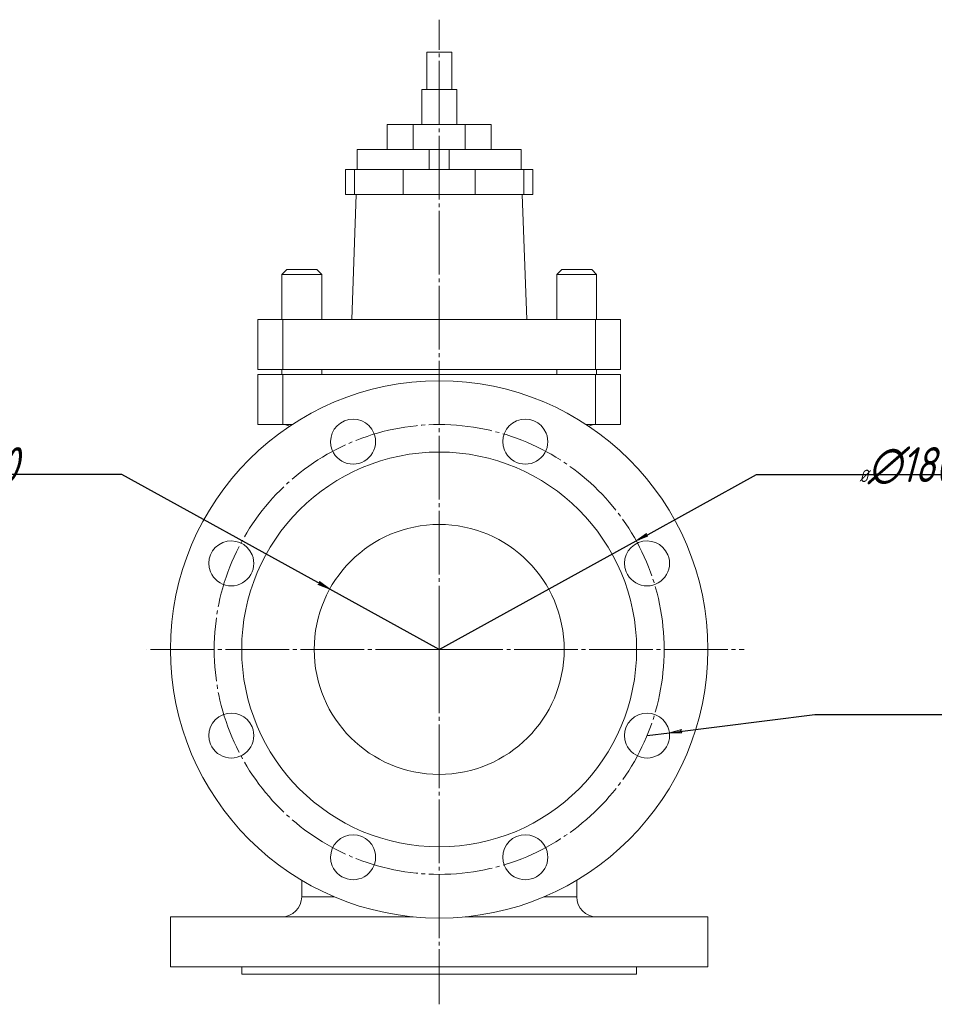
# Model space of a CAD drawing. Header units: millimetres. Extents: x 0 to 1186, y -528 to 297.
# Tile 3 of 3: x 820 to 1186, y -101 to 293. Entities that reach past the tile are written whole.
import ezdxf

# ---------------------------------------------------------------- set-up
doc = ezdxf.new("R2010")
doc.units = ezdxf.units.MM
doc.linetypes.add('K5LT_AXLED', pattern=[29.99929809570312, 25.49929809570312, -1.5, 1.5, -1.5])
doc.linetypes.add('K5LT_THIN', pattern=[0])
doc.layers.add('Системный слой', color=7, linetype='Continuous')
doc.styles.add('KDIMTEXTSTYLE', font='GOST_AU.SHX', dxfattribs={"width": 0.96, "oblique": 15, "height": 5})
doc.dimstyles.new('KDIMSTYLE (1.00)', dxfattribs={"dimtxt": 5, "dimasz": 1, "dimexe": 2, "dimexo": 0, "dimgap": 1, "dimtad": 1, "dimtxsty": 'KDIMTEXTSTYLE', "dimsah": 1, "dimcen": 0, "dimdle": 1, "dimadec": 0, "dimazin": 0, "dimtfac": 0.667, "dimtmove": 0, "dimatfit": 3, "dimfxl": 1, "dimtvp": 1, "dimtolj": 1, "dimtzin": 0, "dimarcsym": 0})

# ---------------------------------------------------------------- blocks, each defined once
blk = doc.blocks.new('U0')
at = {"layer": 'Системный слой', "color": 30, "linetype": 'K5LT_AXLED', "lineweight": 9, "true_color": 0xff8000}
for q in [(988, 293), (871, 41), (1110, 41), (988, -101)]:
    blk.add_line((988, 41), q, dxfattribs=at)
blk = doc.blocks.new('KDIMARROW_01')
at = {"layer": 'Системный слой'}
blk.add_hatch(color=0, dxfattribs=at).paths.add_polyline_path([(0, 0), (-5, 0.658262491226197), (-4.5, 5.51091059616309e-16), (-5, -0.6582624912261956)])
at = {"layer": 'Системный слой', "color": 0, "linetype": 'K5LT_THIN', "lineweight": 9}
for p, q in [((-4.5, 5.51091059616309e-16), (-5, 0.658262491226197)), ((-5, 0.658262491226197), (0, 0)), ((0, 0), (-5, -0.6582624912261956)), ((-5, -0.6582624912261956), (-4.5, 5.51091059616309e-16)), ((0, 0), (-1, 0))]:
    blk.add_line(p, q, dxfattribs=at)

msp = doc.modelspace()

# ---------------------------------------------------------------- linework, layer by layer
at = {"layer": 'Системный слой', "color": 7, "linetype": 'K5LT_THIN', "lineweight": 9}
for p, q in [((983, 265), (983, 280)), ((983, 280), (993, 280)), ((993, 265), (993, 280)), ((981, 265), (995, 265)), ((981, 251), (981, 265)), ((995, 251), (995, 265)), ((967.2153903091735, 241), (967.2153903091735, 251)), ((967.2153903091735, 251), (977.6076951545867, 251)), ((977.6076951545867, 251), (998.3923048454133, 251)), ((977.6076951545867, 241), (977.6076951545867, 251)), ((998.3923048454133, 251), (1008.784609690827, 251)), ((998.3923048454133, 241), (998.3923048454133, 251)), ((1008.784609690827, 241), (1008.784609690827, 251)), ((955.2433212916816, 241), (984, 241)), ((955.2433212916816, 233), (955.2433212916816, 241)), ((984, 241), (992, 241)), ((984, 233), (984, 241)), ((992, 233), (992, 241)), ((992, 241), (1020.756678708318, 241)), ((1020.756678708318, 233), (1020.756678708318, 241)), ((950.5, 233), (954.1439167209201, 233)), ((950.5, 223), (950.5, 233)), ((954.1439167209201, 233), (973.5547378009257, 233)), ((954.1439167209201, 223), (954.1439167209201, 233)), ((973.5547378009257, 233), (1002.445262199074, 233)), ((973.5547378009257, 223), (973.5547378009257, 233)), ((1002.445262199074, 223), (1002.445262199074, 233)), ((1002.445262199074, 233), (1021.85608327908, 233)), ((1021.85608327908, 233), (1025.5, 233)), ((1021.85608327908, 223), (1021.85608327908, 233)), ((1025.5, 223), (1025.5, 233)), ((950.5, 223), (954.1439167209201, 223)), ((953, 173), (954.7460384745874, 223)), ((954.1439167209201, 223), (973.5547378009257, 223)), ((973.5547378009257, 223), (1002.445262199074, 223)), ((1002.445262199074, 223), (1021.85608327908, 223)), ((1023, 173), (1021.253961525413, 223)), ((1021.85608327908, 223), (1025.5, 223)), ((925, 191), (927, 193)), ((925, 173), (925, 191)), ((925, 191), (941, 191)), ((927, 193), (939, 193)), ((941, 191), (939, 193)), ((941, 173), (941, 191)), ((1035, 191), (1037, 193)), ((1035, 173), (1035, 191)), ((1035, 191), (1051, 191)), ((1037, 193), (1049, 193)), ((1051, 191), (1049, 193)), ((1051, 173), (1051, 191)), ((915.5, 153), (915.5, 173)), ((915.5, 173), (925.5, 173)), ((925.5, 153), (925.5, 173)), ((925.5, 173), (1050.5, 173)), ((1050.5, 153), (1050.5, 173)), ((1050.5, 173), (1060.5, 173)), ((1060.5, 153), (1060.5, 173)), ((915.5, 153), (925.5, 153)), ((915.5, 131), (915.5, 151)), ((915.5, 151), (925.5, 151)), ((925, 151), (925, 153)), ((925.5, 153), (1050.5, 153)), ((925.5, 151), (1050.5, 151)), ((925.5, 131), (925.5, 151)), ((941, 151), (941, 153)), ((1035, 151), (1035, 153)), ((1050.5, 153), (1060.5, 153)), ((1050.5, 131), (1050.5, 151)), ((1050.5, 151), (1060.5, 151)), ((1051, 151), (1051, 153)), ((1060.5, 131), (1060.5, 151)), ((915.5, 131), (925.5, 131)), ((925.5, 131), (929.2101199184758, 131)), ((1046.789880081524, 131), (1050.5, 131)), ((1050.5, 131), (1060.5, 131)), ((933, -57.99999999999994), (933, -51.36476600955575)), ((1043, -57.99999999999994), (1043, -51.36476600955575)), ((933, -57.99999999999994), (946.1042961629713, -57.99999999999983)), ((1029.895703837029, -57.99999999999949), (1043, -57.99999999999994)), ((880.5, -85.99999999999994), (880.5, -65.99999999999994)), ((880.5, -65.99999999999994), (977.6438421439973, -65.99999997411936)), ((998.3561575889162, -65.9999999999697), (1095.5, -65.99999999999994)), ((1095.5, -85.99999999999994), (1095.5, -65.99999999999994)), ((880.5, -85.99999999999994), (1095.5, -85.99999999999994)), ((909, -85.99999999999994), (909, -88.99999999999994)), ((1067, -85.99999999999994), (1067, -88.99999999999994)), ((1067, -88.99999999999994), (909, -88.99999999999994))]:
    msp.add_line(p, q, dxfattribs=at)
at = {"layer": 'Системный слой', "color": 30, "linetype": 'K5LT_AXLED', "lineweight": 9, "true_color": 0xff8000}
msp.add_circle((988, 41), 90, dxfattribs=at)
at = {"layer": 'Системный слой', "color": 7, "linetype": 'K5LT_THIN', "lineweight": 9}
for centre, radius, start, end in [((988, 41.00000000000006), 107.5, 0, 180), ((925, 123), 8, 66.4211150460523, 90), ((953.5584910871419, 124.1491579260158), 9.000000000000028, 22.5, 202.5), ((1022.441508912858, 124.1491579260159), 9.000000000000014, 22.5, 202.5), ((1051, 123), 8, 90, 113.5788849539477), ((953.5584910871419, 124.1491579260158), 9.000000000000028, 202.5, 22.50000000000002), ((1022.441508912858, 124.1491579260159), 9.000000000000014, 202.5, 22.50000000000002), ((988, 41.00000000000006), 79, 0, 180), ((988, 41.00000000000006), 49.99999999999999, 0, 180), ((904.8508420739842, 75.44150891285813), 9, 22.5, 202.5), ((1071.149157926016, 75.44150891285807), 9.000000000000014, 22.5, 202.5), ((904.8508420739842, 75.44150891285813), 9.000000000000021, 202.5, 22.50000000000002), ((1071.149157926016, 75.44150891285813), 9, 202.5, 22.50000000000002), ((988, 41), 107.5, 180, 0), ((988, 41.00000000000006), 79, 180, 0), ((988, 41.00000000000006), 50, 180, 0), ((904.8508420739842, 6.558491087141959), 9, 22.5, 202.5), ((1071.149157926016, 6.558491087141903), 9.000000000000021, 22.5, 202.5), ((904.8508420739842, 6.558491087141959), 9, 202.5, 22.50000000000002), ((1071.149157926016, 6.558491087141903), 9, 202.5, 22.50000000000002), ((953.5584910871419, -42.14915792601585), 9.000000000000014, 22.5, 202.5), ((1022.441508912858, -42.14915792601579), 9.000000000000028, 22.5, 202.5), ((953.5584910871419, -42.14915792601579), 9.000000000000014, 202.5, 22.50000000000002), ((1022.441508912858, -42.14915792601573), 9.000000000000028, 202.5, 22.50000000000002), ((925, -57.99999999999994), 8, 270, 0), ((1051, -57.99999999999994), 8, 180, 270)]:
    msp.add_arc(centre, radius, start, end, dxfattribs=at)

# ---------------------------------------------------------------- block references
at = {"layer": 'Системный слой'}
msp.add_blockref('U0', (0, 0), dxfattribs=at)

# ---------------------------------------------------------------- dimensions: what is measured, and where the dimension line sits
at = {"layer": 'Системный слой', "color": 7}
for center, radius, location, override in [((988, 41.00000000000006), 50.00000000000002, (861.0000001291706, 110.9999999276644), {"dimtih": 1, "dimtoh": 1, "dimpost": '\\H14.0;\\W0.965;\\Q15;∅<>', "dimblk1": 'KDIMARROW_01', "dimblk2": 'KDIMARROW_01', "dimclrt": 7, "dimtmove": 1, "dimatfit": 2, "dimtolj": 1}), ((988, 41.000000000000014), 90.00000000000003, (1114.999999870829, 110.9999999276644), {"dimtih": 1, "dimtoh": 1, "dimpost": '\\H14.0;\\W0.965;\\Q15;∅<>', "dimblk1": 'KDIMARROW_01', "dimblk2": 'KDIMARROW_01', "dimclrt": 7, "dimtmove": 1, "dimatfit": 2, "dimtolj": 1}), ((1071.1491579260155, 6.558491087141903), 9.00000000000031, (1138.222025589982, 15.02737133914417), {"dimtih": 1, "dimtoh": 1, "dimpost": '\\H14.0;\\W0.965;\\Q15;∅<>\\H14.0;\\W0.965;\\Q15;\\Q15;×\\Q15;6', "dimblk1": 'KDIMARROW_01', "dimblk2": 'KDIMARROW_01', "dimclrt": 7, "dimtmove": 1, "dimatfit": 2, "dimtolj": 1})]:
    msp.add_diameter_dim(center=center, radius=radius, location=location, dimstyle='KDIMSTYLE (1.00)', override=override, dxfattribs=at).render()

doc.saveas('drawing.dxf')
